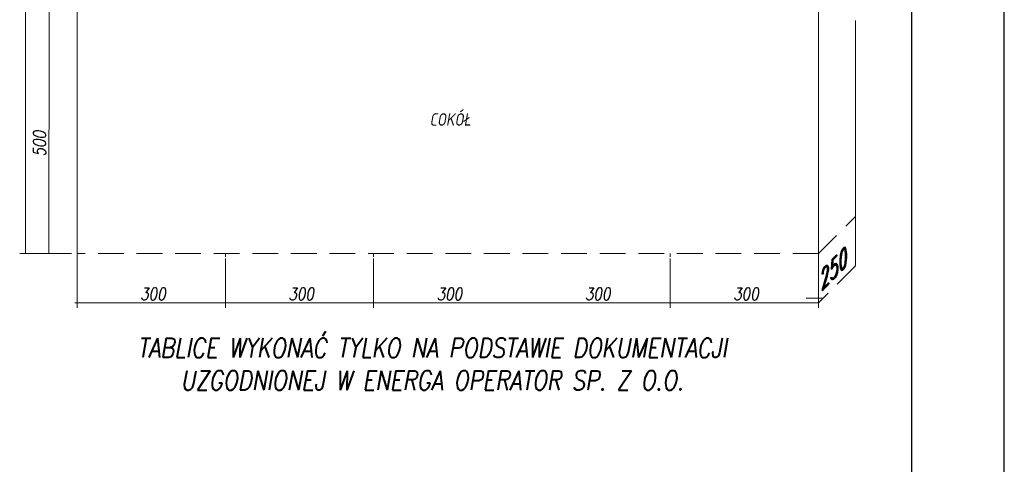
# Model space of a CAD drawing. Header units: millimetres. Extents: x 262469 to 275208, y -32539 to 9411.
# Tile 40 of 256: x 269982 to 270939, y -23601 to -23168. Entities that reach past the tile are written whole.
import ezdxf

# ---------------------------------------------------------------- set-up
doc = ezdxf.new("R2010")
doc.units = ezdxf.units.MM
doc.header["$LTSCALE"] = 100
doc.linetypes.add('HIDDEN', pattern=[0.375, 0.25, -0.125])
doc.layers.add('$ IE TABELA', color=7, linetype='Continuous')
doc.layers.add('$ MP opisy', color=7, linetype='Continuous')
doc.layers.add('$ MP elektryka', color=1, linetype='Continuous', lineweight=30)
doc.layers.add('$ mp_ele', color=1, linetype='Continuous', lineweight=35)
doc.styles.add('ROMAND_OB30', font='ROMAND.SHX', dxfattribs={"height": 40})
doc.styles.add('ROMANS', font='romans', dxfattribs={"width": 0.8})

# ---------------------------------------------------------------- blocks, each defined once
blk = doc.blocks.new('a3eee')
at = {"layer": '$ IE TABELA'}
for p, q in [((23930.76, 1206.8), (23930.76, 4176.8)), ((23840.76, 1286.8), (23840.76, 4096.8))]:
    blk.add_line(p, q, dxfattribs=at)

msp = doc.modelspace()

# ---------------------------------------------------------------- linework, layer by layer
at = {"layer": '$ mp_ele', "color": 7, "linetype": 'Continuous', "lineweight": 5}
for p, q in [((269987.7, -22387.26), (269987.7, -23395.68)), ((270758.28, -23438.9), (270758.28, -23150.78)), ((270010.44, -23395.68), (270010.81, -23155.58)), ((270037.98, -23155.58), (270037.98, -23448.5)), ((270758.28, -23155.58), (270758.28, -23395.68)), ((270794.29, -23169.21), (270794.29, -23407.69)), ((270037.98, -23205.22), (270037.98, -23253.24)), ((270037.98, -23205.22), (270037.98, -23253.24)), ((270037.98, -23205.22), (270037.98, -23253.24)), ((270758.28, -23390.88), (270758.28, -23394.06)), ((270758.28, -23390.88), (270758.28, -23394.06)), ((270758.28, -23390.88), (270758.28, -23394.06)), ((270032.45, -23395.68), (269982.17, -23395.68)), ((270182.04, -23395.68), (270182.04, -23398.86)), ((270182.04, -23395.68), (270182.04, -23398.86)), ((270182.04, -23395.68), (270182.04, -23398.86)), ((270182.04, -23400.48), (270182.04, -23448.5)), ((270182.04, -23400.48), (270182.04, -23448.5)), ((270182.04, -23400.48), (270182.04, -23448.5)), ((270326.1, -23395.68), (270326.1, -23398.86)), ((270326.1, -23395.68), (270326.1, -23398.86)), ((270326.1, -23395.68), (270326.1, -23398.86)), ((270326.1, -23400.48), (270326.1, -23448.5)), ((270326.1, -23400.48), (270326.1, -23448.5)), ((270326.1, -23400.48), (270326.1, -23448.5)), ((270614.22, -23395.68), (270614.22, -23398.86)), ((270614.22, -23395.68), (270614.22, -23398.86)), ((270614.22, -23395.68), (270614.22, -23398.86)), ((270614.22, -23400.48), (270614.22, -23448.5)), ((270614.22, -23400.48), (270614.22, -23448.5)), ((270614.22, -23400.48), (270614.22, -23448.5)), ((270758.28, -23395.68), (270758.28, -23443.7)), ((270758.28, -23395.68), (270758.28, -23443.7)), ((270758.28, -23395.68), (270758.28, -23443.7)), ((270758.28, -23398.86), (270758.28, -23446.88)), ((270758.28, -23398.86), (270758.28, -23446.88)), ((270758.28, -23398.86), (270758.28, -23446.88)), ((270758.28, -23398.86), (270758.28, -23446.88)), ((270758.28, -23398.86), (270758.28, -23446.88)), ((270758.28, -23398.86), (270758.28, -23446.88)), ((270758.28, -23400.48), (270758.28, -23448.5)), ((270758.28, -23400.48), (270758.28, -23448.5)), ((270758.28, -23400.48), (270758.28, -23448.5)), ((270758.28, -23400.48), (270758.28, -23448.5)), ((270758.28, -23400.48), (270758.28, -23448.5)), ((270758.28, -23400.48), (270758.28, -23448.5)), ((270758.28, -23400.48), (270758.28, -23448.5)), ((270758.28, -23400.48), (270758.28, -23448.5)), ((270758.28, -23400.48), (270758.28, -23448.5)), ((270758.28, -23400.48), (270758.28, -23448.5)), ((270758.28, -23400.48), (270758.28, -23448.5)), ((270758.28, -23400.48), (270758.28, -23448.5)), ((270182.04, -23443.7), (270035.82, -23443.7)), ((270326.1, -23443.7), (270179.88, -23443.7)), ((270470.16, -23443.7), (270323.94, -23443.7)), ((270614.22, -23443.7), (270468, -23443.7)), ((270758.28, -23443.7), (270612.06, -23443.7)), ((270763.08, -23438.9), (270756.12, -23438.9)), ((270763.08, -23438.9), (270758.28, -23438.9))]:
    msp.add_line(p, q, dxfattribs=at)
at = {"layer": '$ mp_ele', "color": 7, "linetype": 'HIDDEN', "lineweight": 5}
for p, q in [((270794.29, -23407.69), (270758.28, -23443.7)), ((270182.04, -23443.7), (270170.03, -23443.7)), ((270179.88, -23443.7), (270191.89, -23443.7)), ((270326.1, -23443.7), (270314.09, -23443.7)), ((270614.22, -23443.7), (270602.21, -23443.7)), ((270612.06, -23443.7), (270624.07, -23443.7)), ((270758.28, -23438.9), (270746.27, -23438.9))]:
    msp.add_line(p, q, dxfattribs=at)
for points in [[(270758.28, -23395.68), (270794.29, -23359.67)], [(270758.28, -23395.68), (270037.98, -23395.68)]]:
    msp.add_lwpolyline(points, dxfattribs=at)

# ---------------------------------------------------------------- block references
at = {"layer": '$ IE TABELA', "color": 7}
msp.add_blockref('a3eee', (247008.1, -26353.6), dxfattribs=at)

# ---------------------------------------------------------------- texts
at = {"layer": '$ MP elektryka', "color": 7, "lineweight": 30, "style": 'ROMANS', "oblique": 10, "width": 0.8}
for s, p in [('COKÓŁ', (270380.43, -23271.46)), ('300', (270099.17, -23440.96)), ('300', (270243.23, -23440.96)), ('300', (270387.29, -23440.96)), ('300', (270387.29, -23440.96)), ('300', (270531.35, -23440.96)), ('300', (270675.41, -23440.96))]:
    msp.add_text(s, height=12.101, dxfattribs=at).set_placement(p)
msp.add_text('500', height=12.101, rotation=90, dxfattribs=at).set_placement((270007.49, -23301.38))
at = {"layer": '$ MP opisy', "lineweight": 30, "insert": (269333.83, -23477.84), "char_height": 19.0079, "width": 2098.1046, "attachment_point": 1, "style": 'ROMANS'}
msp.add_mtext('\\pxqc;\\C7;\\Q10;TABLICE WYKONAĆ TYLKO NA PODSTAWIE DOKUMENTACJI \\PUZGODNIONEJ W ENERGA OPERATOR SP. Z O.O.', dxfattribs=at)
at = {"layer": '$ mp_ele', "color": 7, "linetype": 'HIDDEN', "lineweight": 5, "style": 'ROMAND_OB30', "oblique": 45}
msp.add_text('250', height=14.406, rotation=45, dxfattribs=at).set_placement((270760.58, -23432.9))

doc.saveas('drawing.dxf')
